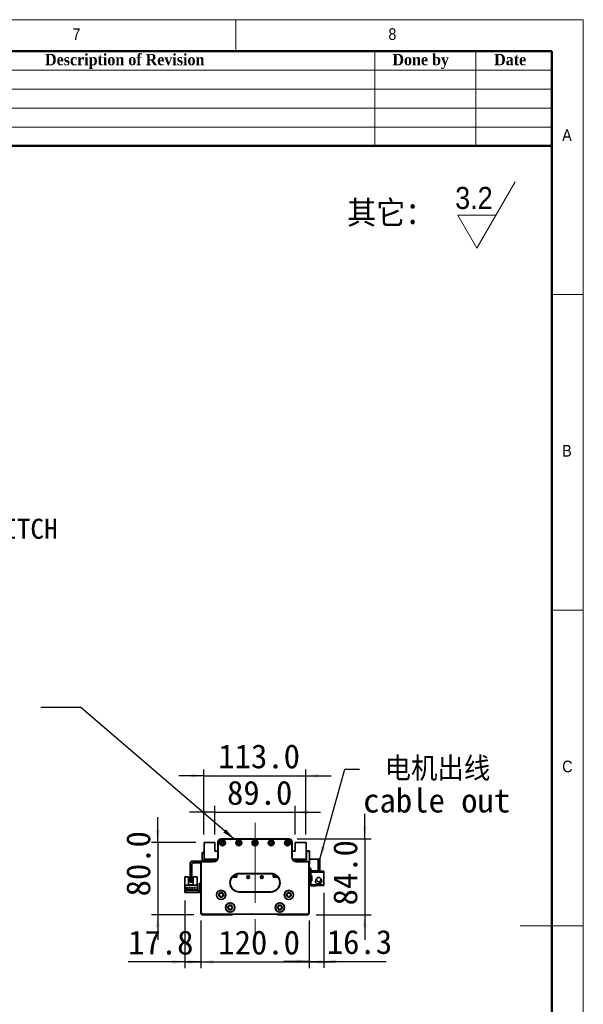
# Model space of a CAD drawing. Header units: millimetres. Extents: x 35 to 2905, y 35 to 2044.
# Tile 6 of 6: x 2281 to 2905, y 952 to 2044. Entities that reach past the tile are written whole.
import ezdxf

# ---------------------------------------------------------------- set-up
doc = ezdxf.new("R2010")
doc.units = ezdxf.units.MM
doc.header["$LTSCALE"] = 7
doc.linetypes.add('CENTERX2', pattern=[20.32, 12.7, -2.54, 2.54, -2.54])
doc.layers.add('黑色实线', color=7, linetype='Continuous')
doc.styles.add('SLDTEXTSTYLE0', font='Gothic.ttf', dxfattribs={"width": 0.913, "bigfont": 'bigfont'})
doc.styles.add('SLDTEXTSTYLE1', font='Gothic.ttf', dxfattribs={"width": 0.913})
doc.styles.add('SLDTEXTSTYLE2', font='timesbd.ttf', dxfattribs={"width": 0.933})
doc.styles.add('SLDTEXTSTYLE8', font='txt')
doc.styles.add('SLDTEXTSTYLE9', font='txt', dxfattribs={"bigfont": 'bigfont'})
doc.dimstyles.new('SLDDIMSTYLE0', dxfattribs={"dimtxt": 26.6, "dimasz": 14, "dimexe": 0, "dimexo": 0.0625, "dimgap": 6.65, "dimtad": 2, "dimdec": 1, "dimrnd": 1e-09, "dimzin": 4, "dimdsep": 46, "dimtxsty": 'SLDTEXTSTYLE8', "dimsah": 1, "dimcen": 0.09, "dimadec": 0, "dimazin": 1, "dimtfac": 1, "dimtdec": 1, "dimtmove": 0, "dimatfit": 0, "dimfxl": 0, "dimfrac": 2, "dimtolj": 1, "dimtzin": 12, "dimarcsym": 0})
doc.dimstyles.new('SLDDIMSTYLE1', dxfattribs={"dimtxt": 26.6, "dimasz": 14, "dimexe": 0, "dimexo": 0.0625, "dimgap": 6.65, "dimtad": 2, "dimdec": 1, "dimrnd": 1e-09, "dimzin": 12, "dimdsep": 46, "dimtxsty": 'SLDTEXTSTYLE8', "dimsah": 1, "dimcen": 0.09, "dimadec": 0, "dimazin": 3, "dimtfac": 1, "dimtdec": 1, "dimtmove": 0, "dimatfit": 0, "dimfxl": 0, "dimfrac": 2, "dimtolj": 1, "dimtzin": 12, "dimarcsym": 0})
doc.dimstyles.new('SLDDIMSTYLE2', dxfattribs={"dimtxt": 0.18, "dimasz": 14, "dimexe": 0, "dimexo": 0.0625, "dimgap": 0, "dimtad": 0, "dimtih": 1, "dimtoh": 1, "dimdec": 0, "dimrnd": 1e-09, "dimzin": 0, "dimdsep": 46, "dimtxsty": 'Standard', "dimsah": 1, "dimcen": 0.09, "dimadec": 0, "dimazin": 0, "dimtfac": 14, "dimtdec": 0, "dimtofl": 0, "dimtmove": 0, "dimatfit": 3, "dimfxl": 0, "dimfrac": 2, "dimtolj": 1, "dimtzin": 0, "dimarcsym": 0})

# ---------------------------------------------------------------- blocks, each defined once
blk = doc.blocks.new('SW_SFSYMBOL_0')
at = {"color": 0, "linetype": 'Continuous', "lineweight": 18}
for p, q in [((24, -36.7), (66.5, 36.8)), ((24, -36.7), (2.8, 0)), ((45.2, 0), (2.8, 0))]:
    blk.add_line(p, q, dxfattribs=at)
at = {"color": 0, "linetype": 'Continuous', "lineweight": 18, "insert": (0, 31.3), "char_height": 24.5, "attachment_point": 1, "style": 'SLDTEXTSTYLE1'}
blk.add_mtext('3.2', dxfattribs=at)
blk = doc.blocks.new('_D')
at = {"layer": '黑色实线'}
for p, q in [((2481.3, 1045.3), (2481.3, 992.3)), ((2601.3, 1045.3), (2601.3, 992.3)), ((2481.3, 999.3), (2453.3, 999.3)), ((2481.3, 999.3), (2601.3, 999.3)), ((2601.3, 999.3), (2629.3, 999.3))]:
    blk.add_line(p, q, dxfattribs=at)
for points in [[(2481.3, 999.3), (2467.3, 1001.4), (2467.3, 997.2)], [(2601.3, 999.3), (2615.3, 997.2), (2615.3, 1001.4)]]:
    blk.add_solid(points, dxfattribs=at)
at = {"layer": '黑色实线', "insert": (2500.7, 1034.2), "char_height": 26.6, "attachment_point": 1, "style": 'SLDTEXTSTYLE8'}
blk.add_mtext('120.0', dxfattribs=at)
blk = doc.blocks.new('_D_1')
at = {"layer": '黑色实线'}
for p, q in [((2463.5, 1067.5), (2463.5, 992.3)), ((2481.3, 1045.3), (2481.3, 992.3)), ((2463.5, 999.3), (2400.8, 999.3)), ((2463.5, 999.3), (2481.3, 999.3)), ((2481.3, 999.3), (2509.3, 999.3))]:
    blk.add_line(p, q, dxfattribs=at)
for points in [[(2463.5, 999.3), (2449.5, 1001.4), (2449.5, 997.2)], [(2481.3, 999.3), (2495.3, 997.2), (2495.3, 1001.4)]]:
    blk.add_solid(points, dxfattribs=at)
at = {"layer": '黑色实线', "insert": (2400.8, 1034.2), "char_height": 26.6, "attachment_point": 1, "style": 'SLDTEXTSTYLE8'}
blk.add_mtext('17.8', dxfattribs=at)
blk = doc.blocks.new('_D_2')
at = {"layer": '黑色实线'}
for p, q in [((2617.6, 1076.1), (2617.6, 992.9)), ((2601.3, 1045.3), (2601.3, 992.9)), ((2601.3, 999.9), (2573.3, 999.9)), ((2601.3, 999.9), (2617.6, 999.9)), ((2617.6, 999.9), (2686.5, 999.9))]:
    blk.add_line(p, q, dxfattribs=at)
for points in [[(2601.3, 999.9), (2587.3, 1002), (2587.3, 997.8)], [(2617.6, 999.9), (2631.6, 997.8), (2631.6, 1002)]]:
    blk.add_solid(points, dxfattribs=at)
at = {"layer": '黑色实线', "insert": (2620.9, 1034.8), "char_height": 26.6, "attachment_point": 1, "style": 'SLDTEXTSTYLE8'}
blk.add_mtext('16.3', dxfattribs=at)
blk = doc.blocks.new('_D_3')
at = {"layer": '黑色实线'}
for p, q in [((2662.9, 1135.7), (2662.9, 1163.7)), ((2588.2, 1135.7), (2669.9, 1135.7)), ((2662.9, 1135.7), (2662.9, 1051.7)), ((2609.2, 1051.7), (2669.9, 1051.7)), ((2662.9, 1051.7), (2662.9, 1023.7))]:
    blk.add_line(p, q, dxfattribs=at)
for points in [[(2662.9, 1135.7), (2665, 1149.7), (2660.8, 1149.7)], [(2662.9, 1051.7), (2660.8, 1037.7), (2665, 1037.7)]]:
    blk.add_solid(points, dxfattribs=at)
at = {"layer": '黑色实线', "insert": (2628, 1062), "char_height": 26.6, "attachment_point": 1, "rotation": 90, "style": 'SLDTEXTSTYLE8'}
blk.add_mtext('84.0', dxfattribs=at)
blk = doc.blocks.new('_D_4')
at = {"layer": '黑色实线'}
for p, q in [((2433.6, 1131.7), (2433.6, 1159.7)), ((2475.9, 1131.7), (2426.6, 1131.7)), ((2433.6, 1131.7), (2433.6, 1051.7)), ((2473.4, 1051.7), (2426.6, 1051.7)), ((2433.6, 1051.7), (2433.6, 1023.7))]:
    blk.add_line(p, q, dxfattribs=at)
for points in [[(2433.6, 1131.7), (2435.7, 1145.7), (2431.5, 1145.7)], [(2433.6, 1051.7), (2431.5, 1037.7), (2435.7, 1037.7)]]:
    blk.add_solid(points, dxfattribs=at)
at = {"layer": '黑色实线', "insert": (2398.7, 1072), "char_height": 26.6, "attachment_point": 1, "rotation": 90, "style": 'SLDTEXTSTYLE8'}
blk.add_mtext('80.0', dxfattribs=at)
blk = doc.blocks.new('_D_5')
at = {"layer": '黑色实线'}
for p, q in [((2484.8, 1140.6), (2484.8, 1212.7)), ((2597.8, 1140.6), (2597.8, 1212.7)), ((2484.8, 1205.7), (2456.8, 1205.7)), ((2484.8, 1205.7), (2597.8, 1205.7)), ((2597.8, 1205.7), (2625.8, 1205.7))]:
    blk.add_line(p, q, dxfattribs=at)
for points in [[(2484.8, 1205.7), (2470.8, 1207.8), (2470.8, 1203.6)], [(2597.8, 1205.7), (2611.8, 1203.6), (2611.8, 1207.8)]]:
    blk.add_solid(points, dxfattribs=at)
at = {"layer": '黑色实线', "insert": (2500.7, 1240.6), "char_height": 26.6, "attachment_point": 1, "style": 'SLDTEXTSTYLE8'}
blk.add_mtext('113.0', dxfattribs=at)
blk = doc.blocks.new('_D_6')
at = {"layer": '黑色实线'}
for p, q in [((2496.8, 1140.6), (2496.8, 1172.3)), ((2585.8, 1140.6), (2585.8, 1172.3)), ((2496.8, 1165.3), (2468.8, 1165.3)), ((2496.8, 1165.3), (2585.8, 1165.3)), ((2585.8, 1165.3), (2613.8, 1165.3))]:
    blk.add_line(p, q, dxfattribs=at)
for points in [[(2496.8, 1165.3), (2482.8, 1167.4), (2482.8, 1163.2)], [(2585.8, 1165.3), (2599.8, 1163.2), (2599.8, 1167.4)]]:
    blk.add_solid(points, dxfattribs=at)
at = {"layer": '黑色实线', "insert": (2510.3, 1200.2), "char_height": 26.6, "attachment_point": 1, "style": 'SLDTEXTSTYLE8'}
blk.add_mtext('89.0', dxfattribs=at)
blk = doc.blocks.new('SW_NOTE_3')
at = {"layer": '黑色实线', "color": 0, "char_height": 26.6, "attachment_point": 1}
for s, insert, style in [(' 电机出线', (4, 13.5), 'SLDTEXTSTYLE9'), ('cable out', (4, -21.6), 'SLDTEXTSTYLE8')]:
    blk.add_mtext(s, dxfattribs=dict(at, insert=insert, style=style))
blk = doc.blocks.new('SW_NOTE_6')
at = {"layer": '黑色实线', "color": 0, "attachment_point": 2}
for s, insert, char_height, style in [('光电负限位', (71.8, 11.2), 22.23, 'SLDTEXTSTYLE9'), ('NEGATIVE LIMIT SWITCH', (69.8, -18.2), 22.225, 'SLDTEXTSTYLE8')]:
    blk.add_mtext(s, dxfattribs=dict(at, insert=insert, char_height=char_height, style=style))

msp = doc.modelspace()

# ---------------------------------------------------------------- linework, layer by layer
at = {"color": 7, "linetype": 'Continuous', "lineweight": 18}
for p, q in [((2905, 2044), (35, 2044)), ((2520, 2009), (2520, 2044)), ((2905, 35), (2905, 2044)), ((70, 2009), (2870, 2009)), ((2674, 2009), (2674, 1904)), ((2786, 2009), (2786, 1904)), ((2870, 2009), (2870, 1904)), ((2870, 2009), (2870, 70)), ((2030, 1988), (2870, 1988)), ((2030, 1967), (2870, 1967)), ((2030, 1946), (2870, 1946)), ((2030, 1925), (2870, 1925)), ((2905, 1739.5), (2870, 1739.5)), ((2870, 1389.5), (2905, 1389.5)), ((2905, 1039.5), (2835, 1039.5))]:
    msp.add_line(p, q, dxfattribs=at)
at = {"color": 7, "linetype": 'Continuous', "lineweight": 50}
for p, q in [((2870, 2009), (70, 2009)), ((2870, 2009), (2870, 70)), ((2870, 1904), (2030, 1904))]:
    msp.add_line(p, q, dxfattribs=at)
at = {"color": 7, "linetype": 'Continuous', "lineweight": 35}
for p, q in [((2503.33, 1135.66), (2503.33, 1135.36)), ((2503.33, 1135.66), (2579.33, 1135.66)), ((2579.33, 1135.36), (2503.33, 1135.36)), ((2579.33, 1135.66), (2579.33, 1135.36)), ((2496.83, 1131.66), (2484.83, 1131.66)), ((2484.83, 1131.66), (2484.83, 1113.16)), ((2496.83, 1122.16), (2496.83, 1131.66)), ((2500.3, 1132.86), (2500.3, 1130.86)), ((2500.3, 1132.86), (2500.33, 1132.86)), ((2500.3, 1130.86), (2500.33, 1130.86)), ((2500.33, 1132.66), (2500.63, 1132.66)), ((2500.33, 1115.66), (2500.33, 1132.66)), ((2500.63, 1132.66), (2500.63, 1115.66)), ((2582.33, 1132.66), (2582.03, 1132.66)), ((2582.03, 1115.66), (2582.03, 1132.66)), ((2582.32, 1132.86), (2582.35, 1132.86)), ((2582.33, 1132.66), (2582.33, 1115.66)), ((2582.35, 1130.86), (2582.33, 1130.86)), ((2582.35, 1132.86), (2582.35, 1130.86)), ((2585.83, 1131.66), (2585.83, 1122.16)), ((2597.83, 1131.66), (2585.83, 1131.66)), ((2597.83, 1113.16), (2597.83, 1131.66)), ((2482.83, 1120.66), (2484.83, 1120.66)), ((2482.83, 1119.66), (2482.83, 1120.66)), ((2484.83, 1119.66), (2482.83, 1119.66)), ((2482.83, 1119.66), (2482.83, 1112.66)), ((2500.33, 1122.16), (2496.83, 1122.16)), ((2500.63, 1115.66), (2500.33, 1115.66)), ((2582.33, 1115.66), (2582.03, 1115.66)), ((2585.83, 1122.16), (2582.33, 1122.16)), ((2597.83, 1122.66), (2601.53, 1122.66)), ((2601.53, 1121.66), (2597.83, 1121.66)), ((2597.83, 1120.16), (2598.33, 1120.16)), ((2598.33, 1120.16), (2598.33, 1112.16)), ((2601.53, 1121.66), (2601.53, 1122.66)), ((2601.53, 1122.66), (2601.83, 1122.36)), ((2601.53, 1108.66), (2601.53, 1121.66)), ((2601.83, 1121.54), (2601.53, 1121.66)), ((2601.83, 1122.36), (2601.83, 1121.54)), ((2601.83, 1121.54), (2601.83, 1108.79)), ((2469.33, 1107.66), (2469.33, 1088.66)), ((2471.33, 1107.66), (2471.33, 1088.66)), ((2481.33, 1111.16), (2472.83, 1111.16)), ((2481.33, 1109.16), (2472.83, 1109.16)), ((2481.63, 1109.16), (2481.33, 1109.16)), ((2481.33, 1054.16), (2481.33, 1109.16)), ((2481.63, 1109.16), (2481.63, 1054.29)), ((2482.83, 1110.36), (2482.83, 1110.66)), ((2482.83, 1110.66), (2495.33, 1110.66)), ((2495.33, 1110.36), (2482.83, 1110.36)), ((2484.83, 1113.16), (2499.66, 1113.16)), ((2484.83, 1113.16), (2484.83, 1112.66)), ((2485.82, 1112.16), (2486.82, 1113.16)), ((2485.82, 1112.16), (2485.82, 1110.66)), ((2486.42, 1111.11), (2487.37, 1112.06)), ((2486.42, 1110.66), (2486.42, 1111.11)), ((2498.79, 1112.06), (2487.37, 1112.06)), ((2495.33, 1110.36), (2495.33, 1110.66)), ((2497.74, 1113.16), (2497.95, 1112.95)), ((2499.33, 1112.66), (2498.66, 1112.66)), ((2582.99, 1113.16), (2597.83, 1113.16)), ((2583.99, 1112.66), (2583.33, 1112.66)), ((2595.28, 1112.06), (2583.86, 1112.06)), ((2584.91, 1113.16), (2584.7, 1112.95)), ((2584.7, 1112.95), (2584.91, 1113.16)), ((2584.7, 1112.95), (2584.7, 1112.95)), ((2587.33, 1110.66), (2587.33, 1110.36)), ((2587.33, 1110.66), (2599.83, 1110.66)), ((2599.83, 1110.36), (2587.33, 1110.36)), ((2595.28, 1112.06), (2596.23, 1111.11)), ((2596.83, 1112.16), (2595.83, 1113.16)), ((2596.23, 1110.66), (2596.23, 1111.11)), ((2598.33, 1112.16), (2596.83, 1112.16)), ((2596.83, 1110.66), (2596.83, 1112.16)), ((2598.33, 1113.16), (2597.83, 1113.16)), ((2599.83, 1110.66), (2599.83, 1110.36)), ((2601.03, 1054.29), (2601.03, 1109.16)), ((2601.33, 1109.16), (2601.03, 1109.16)), ((2601.33, 1109.16), (2601.33, 1054.16)), ((2601.33, 1108.66), (2601.53, 1108.66)), ((2601.53, 1107.66), (2601.33, 1107.66)), ((2603.23, 1103.16), (2601.33, 1103.16)), ((2601.83, 1108.79), (2601.53, 1108.66)), ((2601.53, 1107.66), (2601.53, 1108.66)), ((2601.83, 1107.96), (2601.53, 1107.66)), ((2611.23, 1113.16), (2601.83, 1113.16)), ((2601.83, 1108.79), (2601.83, 1107.96)), ((2603.23, 1100.16), (2603.23, 1103.16)), ((2611.23, 1100.16), (2611.23, 1113.16)), ((2611.23, 1113.16), (2613.23, 1113.16)), ((2613.23, 1113.16), (2613.23, 1100.16)), ((2463.53, 1093.86), (2467.83, 1093.86)), ((2463.53, 1093.86), (2463.53, 1084.56)), ((2467.83, 1084.86), (2467.83, 1093.86)), ((2472.83, 1093.86), (2472.83, 1084.86)), ((2472.83, 1093.86), (2477.13, 1093.86)), ((2477.13, 1093.86), (2477.13, 1084.56)), ((2515.9, 1093.26), (2521.33, 1093.26)), ((2515.98, 1093.36), (2521.33, 1093.36)), ((2518.58, 1093.66), (2516.23, 1093.66)), ((2519.22, 1094.3), (2518.58, 1093.66)), ((2518.72, 1093.66), (2518.58, 1093.66)), ((2518.72, 1093.66), (2519.82, 1094.76)), ((2519.22, 1094.3), (2519.22, 1096.04)), ((2519.82, 1094.76), (2519.82, 1096.33)), ((2521.33, 1093.26), (2521.33, 1096.84)), ((2523.83, 1097.46), (2523.83, 1097.16)), ((2523.83, 1097.46), (2558.83, 1097.46)), ((2558.83, 1097.16), (2523.83, 1097.16)), ((2558.83, 1097.46), (2558.83, 1097.16)), ((2561.33, 1096.84), (2561.33, 1093.26)), ((2561.33, 1093.36), (2566.67, 1093.36)), ((2561.33, 1093.26), (2566.75, 1093.26)), ((2562.33, 1096.53), (2562.33, 1093.36)), ((2563.13, 1096.19), (2563.13, 1094.46)), ((2563.13, 1096.19), (2563.13, 1094.46)), ((2563.13, 1094.46), (2563.93, 1093.66)), ((2563.93, 1093.66), (2563.13, 1094.46)), ((2563.13, 1094.46), (2563.13, 1094.46)), ((2563.43, 1094.3), (2563.43, 1096.04)), ((2563.43, 1094.3), (2563.43, 1096.04)), ((2564.07, 1093.66), (2563.43, 1094.3)), ((2563.43, 1094.3), (2564.07, 1093.66)), ((2563.43, 1094.3), (2563.43, 1094.3)), ((2564.07, 1093.66), (2563.93, 1093.66)), ((2563.93, 1093.66), (2563.93, 1093.66)), ((2566.42, 1093.66), (2564.07, 1093.66)), ((2611.23, 1100.16), (2603.23, 1100.16)), ((2603.23, 1100.16), (2603.23, 1098.96)), ((2603.23, 1094.96), (2603.23, 1098.96)), ((2603.23, 1098.96), (2617.63, 1098.96)), ((2604.23, 1094.96), (2603.23, 1094.96)), ((2603.23, 1094.96), (2603.23, 1094.46)), ((2603.23, 1094.46), (2603.23, 1089.46)), ((2604.23, 1094.46), (2603.23, 1094.46)), ((2604.23, 1088.96), (2604.23, 1094.96)), ((2609.23, 1100.16), (2609.23, 1099.96)), ((2617.63, 1099.96), (2609.23, 1099.96)), ((2613.23, 1100.16), (2611.23, 1100.16)), ((2617.63, 1099.96), (2617.63, 1098.96)), ((2617.63, 1098.96), (2617.63, 1084.96)), ((2477.13, 1084.56), (2463.53, 1084.56)), ((2463.53, 1084.56), (2463.53, 1078.36)), ((2467.27, 1081.91), (2464.77, 1081.91)), ((2464.77, 1081.91), (2464.77, 1081.61)), ((2464.77, 1081.61), (2467.27, 1081.61)), ((2467.27, 1081.61), (2467.27, 1081.91)), ((2472.83, 1084.86), (2467.83, 1084.86)), ((2468.31, 1081.91), (2468.31, 1081.61)), ((2469.81, 1081.91), (2468.31, 1081.91)), ((2468.31, 1081.61), (2469.81, 1081.61)), ((2469.33, 1087.66), (2469.33, 1088.66)), ((2469.33, 1088.66), (2471.33, 1088.66)), ((2471.33, 1087.66), (2469.33, 1087.66)), ((2469.81, 1081.61), (2469.81, 1081.91)), ((2470.85, 1081.91), (2470.85, 1081.61)), ((2472.35, 1081.91), (2470.85, 1081.91)), ((2470.85, 1081.61), (2472.35, 1081.61)), ((2471.33, 1088.66), (2471.33, 1087.66)), ((2472.35, 1081.61), (2472.35, 1081.91)), ((2473.39, 1081.91), (2473.39, 1081.61)), ((2474.89, 1081.91), (2473.39, 1081.91)), ((2473.39, 1081.61), (2474.89, 1081.61)), ((2474.89, 1081.61), (2474.89, 1081.91)), ((2477.13, 1078.36), (2477.13, 1084.56)), ((2479.33, 1086.36), (2481.33, 1086.36)), ((2479.33, 1085.36), (2479.33, 1086.36)), ((2481.33, 1085.36), (2479.33, 1085.36)), ((2479.33, 1077.36), (2479.33, 1085.36)), ((2603.23, 1088.96), (2603.23, 1089.46)), ((2603.23, 1089.46), (2604.23, 1089.46)), ((2603.23, 1084.96), (2603.23, 1088.96)), ((2603.23, 1088.96), (2604.23, 1088.96)), ((2617.63, 1084.96), (2603.23, 1084.96)), ((2603.23, 1084.96), (2603.23, 1083.76)), ((2609.23, 1083.76), (2603.23, 1083.76)), ((2608.67, 1089.76), (2608.58, 1088.96)), ((2608.91, 1090.4), (2608.77, 1090.08)), ((2608.79, 1090.54), (2608.82, 1090.55)), ((2608.82, 1087.37), (2608.79, 1087.38)), ((2608.82, 1090.55), (2609.2, 1091.13)), ((2608.98, 1090.47), (2608.82, 1090.55)), ((2608.94, 1090.38), (2608.82, 1090.44)), ((2609.23, 1083.96), (2617.63, 1083.96)), ((2609.23, 1083.96), (2609.23, 1083.76)), ((2617.63, 1084.96), (2617.63, 1083.96)), ((2463.53, 1076.36), (2463.53, 1078.36)), ((2463.53, 1078.36), (2464.53, 1078.36)), ((2464.53, 1076.36), (2463.53, 1076.36)), ((2476.83, 1079.66), (2463.83, 1079.66)), ((2463.83, 1079.66), (2463.83, 1078.96)), ((2463.83, 1078.96), (2476.83, 1078.96)), ((2464.53, 1078.36), (2464.53, 1076.36)), ((2478.33, 1078.36), (2464.53, 1078.36)), ((2478.33, 1076.36), (2464.53, 1076.36)), ((2476.83, 1078.96), (2476.83, 1079.66)), ((2478.33, 1078.36), (2478.33, 1076.36)), ((2479.33, 1077.36), (2481.33, 1077.36)), ((2479.33, 1076.36), (2479.33, 1077.36)), ((2481.33, 1076.36), (2479.33, 1076.36)), ((2523.83, 1077.16), (2523.83, 1076.86)), ((2523.83, 1077.16), (2558.83, 1077.16)), ((2558.83, 1076.86), (2523.83, 1076.86)), ((2558.83, 1077.16), (2558.83, 1076.86)), ((2481.63, 1054.29), (2481.33, 1054.16)), ((2483.33, 1052.16), (2481.33, 1054.16)), ((2481.33, 1052.66), (2481.33, 1054.16)), ((2482.33, 1051.66), (2481.33, 1052.66)), ((2481.63, 1054.29), (2483.45, 1052.46)), ((2516.33, 1051.66), (2482.33, 1051.66)), ((2483.45, 1052.46), (2483.33, 1052.16)), ((2599.33, 1052.16), (2483.33, 1052.16)), ((2483.45, 1052.46), (2599.2, 1052.46)), ((2516.33, 1051.66), (2516.83, 1052.16)), ((2566.33, 1051.66), (2565.83, 1052.16)), ((2600.33, 1051.66), (2566.33, 1051.66)), ((2599.2, 1052.46), (2601.03, 1054.29)), ((2599.2, 1052.46), (2599.33, 1052.16)), ((2601.33, 1054.16), (2599.33, 1052.16)), ((2600.33, 1051.66), (2601.33, 1052.66)), ((2601.03, 1054.29), (2601.33, 1054.16)), ((2601.33, 1052.66), (2601.33, 1054.16))]:
    msp.add_line(p, q, dxfattribs=at)
at = {"color": 7, "linetype": 'Continuous', "lineweight": 35, "flags": 128}
msp.add_lwpolyline([(2478.33, 1076.36), (2478.91, 1076.42), (2479.33, 1076.53)], dxfattribs=at)
at = {"color": 7, "linetype": 'Continuous', "lineweight": 35}
for centre, radius in [((2505.33, 1131.41), 3.25), ((2505.33, 1131.41), 3), ((2505.33, 1131.41), 1.6), ((2505.33, 1131.41), 1.25), ((2523.33, 1131.41), 3.25), ((2523.33, 1131.41), 3), ((2523.33, 1131.41), 1.6), ((2523.33, 1131.41), 1.25), ((2541.33, 1131.41), 3.25), ((2541.33, 1131.41), 3), ((2541.33, 1131.41), 1.6), ((2541.33, 1131.41), 1.25), ((2559.33, 1131.41), 3.25), ((2559.33, 1131.41), 3), ((2559.33, 1131.41), 1.6), ((2559.33, 1131.41), 1.25), ((2577.33, 1131.41), 3.25), ((2577.33, 1131.41), 3), ((2577.33, 1131.41), 1.6), ((2577.33, 1131.41), 1.25), ((2533.83, 1093.36), 1.53), ((2533.83, 1093.36), 1.25), ((2548.83, 1093.36), 1.53), ((2548.83, 1093.36), 1.25), ((2503.83, 1073.69), 5.03), ((2503.83, 1073.69), 5), ((2503.83, 1073.69), 2.65), ((2503.83, 1073.69), 2.1), ((2578.83, 1073.69), 5.03), ((2578.83, 1073.69), 5), ((2578.83, 1073.69), 2.65), ((2578.83, 1073.69), 2.1), ((2513.83, 1059.69), 5.03), ((2513.83, 1059.69), 5), ((2513.83, 1059.69), 2.65), ((2513.83, 1059.69), 2.1), ((2568.83, 1059.69), 5.03), ((2568.83, 1059.69), 5), ((2568.83, 1059.69), 2.65), ((2568.83, 1059.69), 2.1)]:
    msp.add_circle(centre, radius, dxfattribs=at)
for centre, radius, start, end in [((2503.33, 1132.66), 3, 90, 180), ((2503.33, 1132.66), 2.7, 90, 180), ((2579.33, 1132.66), 3, 0, 90), ((2579.33, 1132.66), 2.7, 0, 90), ((2495.33, 1115.66), 5.3, 270, 0), ((2495.33, 1115.66), 5, 270, 0), ((2587.33, 1115.66), 5.3, 180, 270), ((2587.33, 1115.66), 5, 180, 270), ((2472.83, 1107.66), 3.5, 90, 180), ((2472.83, 1107.66), 1.5, 90, 180), ((2481.33, 1112.66), 1.5, 270, 0), ((2482.83, 1109.16), 1.5, 90, 180), ((2482.83, 1109.16), 1.2, 90, 180), ((2481.33, 1112.66), 3.5, 325.1501, 0), ((2498.66, 1113.66), 1, 224.99989, 270), ((2583.99, 1113.66), 1, 270, 315.00006), ((2583.99, 1113.66), 1, 270, 315.00006), ((2599.83, 1109.16), 1.5, 0, 90), ((2599.83, 1109.16), 1.2, 0, 90), ((2523.83, 1087.16), 10.3, 90, 270), ((2523.83, 1087.16), 10, 90, 270), ((2558.83, 1087.16), 10.3, 270, 90), ((2558.83, 1087.16), 10, 270, 90), ((2611.83, 1088.96), 3.4, 207.88541, 44.31348), ((2611.83, 1088.96), 3.45, 237.57421, 0), ((2611.83, 1088.96), 2.5, 274.06825, 11.05475), ((2611.83, 1088.96), 2.6, 277.27427, 10.90897), ((2611.83, 1088.96), 3.45, 0, 47.89891), ((2478.33, 1079.36), 1, 270, 0)]:
    msp.add_arc(centre, radius, start, end, dxfattribs=at)
for points, knots in [([(2609.65, 1091.89), (2609.47, 1091.53), (2609.14, 1090.87), (2608.68, 1089.81), (2608.46, 1088.99), (2608.4, 1088.32), (2608.5, 1087.76), (2608.73, 1087.16), (2609.18, 1086.56), (2609.87, 1086.12), (2610.59, 1085.89), (2611.35, 1085.88), (2612.06, 1086.12), (2612.24, 1086.24), (2612.2, 1086.28), (2612.18, 1086.29)], [0, 0, 0, 0, 0.18009572, 0.33000498, 0.44964582, 0.53974775, 0.57462087, 0.6053223, 0.67840061, 0.72140521, 0.76198056, 0.82916046, 0.88866917, 0.960596, 1, 1, 1, 1]), ([(2613.21, 1092.73), (2613.46, 1092.5), (2613.96, 1092.04), (2614.37, 1091.12), (2614.41, 1090.2), (2614.13, 1089.41), (2613.62, 1088.79), (2612.92, 1088.38), (2612.12, 1088.21), (2611.28, 1088.32), (2610.5, 1088.69), (2609.88, 1089.29), (2609.49, 1090.05), (2609.4, 1090.9), (2609.5, 1091.66), (2609.85, 1092.25), (2610.38, 1092.67), (2611.11, 1092.92), (2611.86, 1092.99), (2612.4, 1093.02), (2612.66, 1093.01), (2612.75, 1093.01), (2612.77, 1093), (2612.84, 1092.97), (2613, 1092.88), (2613.13, 1092.78), (2613.21, 1092.73)], [0, 0, 0, 0, 0.064817, 0.1297795, 0.1897323, 0.2426172, 0.2944129, 0.3462431, 0.3987235, 0.4521994, 0.5066008, 0.561452, 0.6160509, 0.6697716, 0.7270692, 0.7653768, 0.8036905, 0.8589081, 0.9142284, 0.9495544, 0.9640005, 0.9648504, 0.9657585, 0.9687098, 0.9805278, 1, 1, 1, 1]), ([(2614.05, 1087.82), (2614.15, 1088.07), (2614.35, 1088.54), (2614.39, 1089.05), (2614.3, 1089.35), (2614.28, 1089.44)], [0, 0, 0, 0, 0.43595729, 0.82673384, 1, 1, 1, 1])]:
    msp.add_open_spline(points, degree=3, knots=knots, dxfattribs=at)
at = {"layer": '黑色实线', "linetype": 'CENTERX2', "lineweight": 18}
msp.add_line((2541.33, 1153.61), (2541.33, 1009.71), dxfattribs=at)

# ---------------------------------------------------------------- block references
at = {"color": 7, "linetype": 'Continuous', "lineweight": 18}
msp.add_blockref('SW_SFSYMBOL_0', (2763.04, 1827.32), dxfattribs=at)
at = {"layer": '黑色实线', "color": 7}
msp.add_blockref('SW_NOTE_6', (2094.2, 1508.91), dxfattribs=at)
at = {"layer": '黑色实线'}
msp.add_blockref('SW_NOTE_3', (2657.2, 1213.23), dxfattribs=at)

# ---------------------------------------------------------------- texts
at = {"color": 7, "linetype": 'Continuous', "lineweight": 0}
for s, insert, char_height, attachment_point, style in [('7', (2339.17, 2034.52), 12.96, 1, 'SLDTEXTSTYLE1'), ('8', (2689.17, 2034.52), 12.96, 1, 'SLDTEXTSTYLE1'), ('Description of Revision', (2397.01, 2006.1), 12.6, 2, 'SLDTEXTSTYLE2'), ('Done by', (2724.88, 2006.1), 12.6, 2, 'SLDTEXTSTYLE2'), ('Date', (2824, 2006.1), 12.6, 2, 'SLDTEXTSTYLE2'), ('A', (2881.67, 1922.52), 12.96, 1, 'SLDTEXTSTYLE1'), ('B', (2881.67, 1572.52), 12.96, 1, 'SLDTEXTSTYLE1'), ('C', (2881.67, 1222.52), 12.96, 1, 'SLDTEXTSTYLE1')]:
    msp.add_mtext(s, dxfattribs=dict(at, insert=insert, char_height=char_height, attachment_point=attachment_point, style=style))
at = {"color": 7, "linetype": 'Continuous', "lineweight": 18, "insert": (2643.32, 1843.08), "char_height": 25.929, "attachment_point": 1, "style": 'SLDTEXTSTYLE0'}
msp.add_mtext('其它：', dxfattribs=at)

# ---------------------------------------------------------------- dimensions: what is measured, and where the dimension line sits
at = {"layer": '黑色实线'}
for base, p1, p2, dimstyle, picture, middle in [((2597.83, 1205.66), (2484.83, 1131.66), (2597.83, 1131.66), 'SLDDIMSTYLE0', '_D_5', (2543.03, 1205.66)), ((2585.83, 1165.27), (2496.83, 1131.66), (2585.83, 1131.66), 'SLDDIMSTYLE0', '_D_6', (2543.03, 1165.27)), ((2617.63, 999.93), (2601.33, 1054.16), (2617.63, 1084.96), 'SLDDIMSTYLE1', '_D_2', (2653.71, 999.93)), ((2481.33, 999.3), (2463.53, 1076.36), (2481.33, 1054.16), 'SLDDIMSTYLE1', '_D_1', (2433.61, 999.3)), ((2601.33, 999.3), (2481.33, 1054.16), (2601.33, 1054.16), 'SLDDIMSTYLE0', '_D', (2543.03, 999.3))]:
    dim = msp.add_linear_dim(base=base, p1=p1, p2=p2, dimstyle=dimstyle, dxfattribs=at)
    dim.commit()
    dim.dimension.update_dxf_attribs({"geometry": picture, "text_midpoint": middle, "dimtype": 160})
for base, p1, p2, picture, middle in [((2433.61, 1051.66), (2484.83, 1131.66), (2482.33, 1051.66), '_D_4', (2433.61, 1104.72)), ((2662.93, 1051.66), (2579.33, 1135.66), (2600.33, 1051.66), '_D_3', (2662.93, 1094.79))]:
    dim = msp.add_linear_dim(base=base, p1=p1, p2=p2, angle=90, dimstyle='SLDDIMSTYLE0', dxfattribs=at)
    dim.commit()
    dim.dimension.update_dxf_attribs({"geometry": picture, "text_midpoint": middle, "dimtype": 160})

# ---------------------------------------------------------------- leaders
for points in [[(2518.41, 1135.36), (2348.38, 1281.58), (2303.93, 1281.58)], [(2613.23, 1113.16), (2640.8, 1213.23), (2657.2, 1213.23)]]:
    msp.add_leader(points, dimstyle='SLDDIMSTYLE2', dxfattribs=at)

doc.saveas('drawing.dxf')
